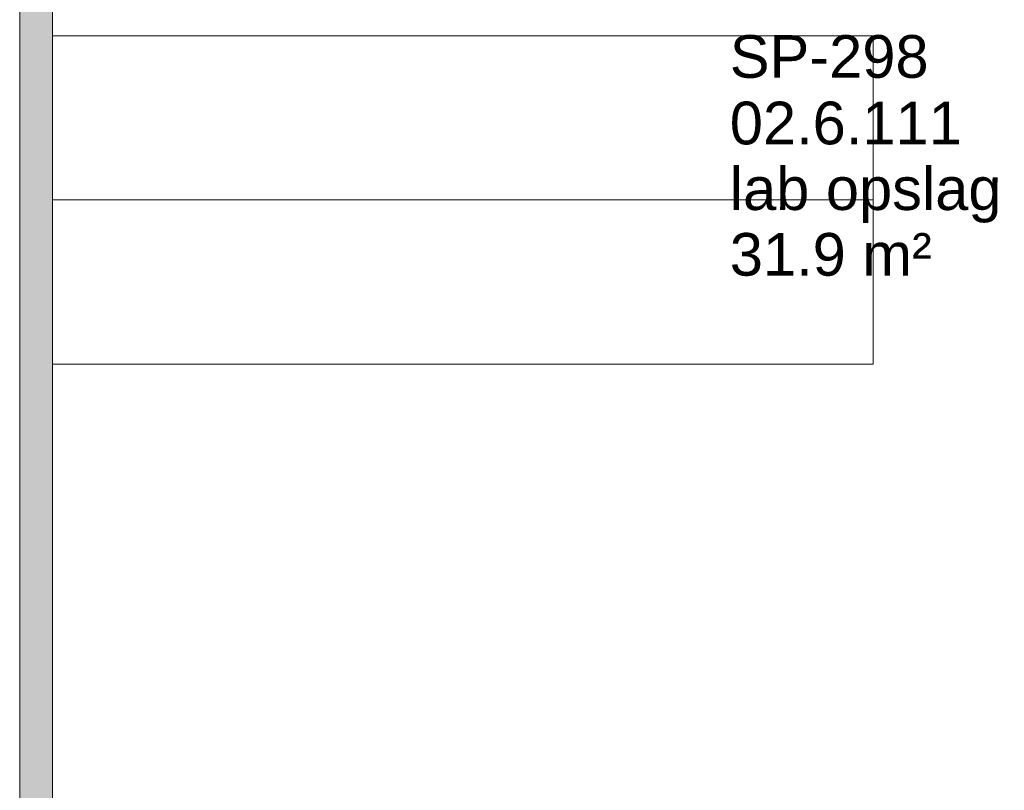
# Model space of a CAD drawing. Header units: millimetres. Extents: x -281 to 121694, y -16481 to 65128.
# Tile 124 of 256: x 17860 to 20860, y 33927 to 36274. Entities that reach past the tile are written whole.
import ezdxf

# ---------------------------------------------------------------- set-up
doc = ezdxf.new("R2010")
doc.units = ezdxf.units.MM
doc.linetypes.add('NLRS_Dash-0_6mm_Space-0_6mm_cpz', pattern=[1.2, 0.6, -0.6])
for name, color, linetype, lineweight in [('A--A2__Ruwbouw', 8, 'Continuous', 5), ('A--L21__Buitenwanden', 3, 'Continuous', 5), ('A--L8__LosseInventaris', 1, 'Continuous', 5), ('A--TR9__AlgVoorz', 1, 'Continuous', 5), ('Specialty Equipment', 1, 'Continuous', 5)]:
    doc.layers.add(name, color=color, linetype=linetype, lineweight=lineweight)
doc.styles.add('Arial_1', font='arial.ttf', dxfattribs={"height": 130})

# ---------------------------------------------------------------- blocks, each defined once
blk = doc.blocks.new('NLRS_82_SE_LB_laboratorium apparaat space reservation_gen_cpz - lab apparaat_vloerniveau-57701612-L_80_ 13')
at = {"layer": 'A--L8__LosseInventaris', "linetype": 'NLRS_Dash-0_6mm_Space-0_6mm_cpz'}
for p, q in [((-1250, 250), (1250, 250)), ((-1250, 250), (-1250, -250)), ((1250, 250), (1250, -250)), ((-1250, -250), (1250, -250))]:
    blk.add_line(p, q, dxfattribs=at)
at = {"layer": 'Specialty Equipment'}
for p, q in [((1250, 250), (-1250, 250)), ((-1250, 250), (-1250, -250)), ((1250, -250), (1250, 250)), ((-1250, -250), (1250, -250))]:
    blk.add_line(p, q, dxfattribs=at)
blk = doc.blocks.new('NLRS_82_SE_LB_laboratorium apparaat space reservation_gen_cpz - lab apparaat_vloerniveau-57701614-L_80_ 13')
at = {"layer": 'A--L8__LosseInventaris', "linetype": 'NLRS_Dash-0_6mm_Space-0_6mm_cpz'}
for p, q in [((-1250, 250), (1250, 250)), ((-1250, 250), (-1250, -250)), ((1250, 250), (1250, -250)), ((-1250, -250), (1250, -250))]:
    blk.add_line(p, q, dxfattribs=at)
at = {"layer": 'Specialty Equipment'}
for p, q in [((1250, 250), (-1250, 250)), ((-1250, 250), (-1250, -250)), ((1250, -250), (1250, 250)), ((-1250, -250), (1250, -250))]:
    blk.add_line(p, q, dxfattribs=at)

msp = doc.modelspace()

# ---------------------------------------------------------------- hatches: boundary and pattern name
at = {"layer": 'A--A2__Ruwbouw'}
h = msp.add_hatch(color=256, dxfattribs=at)
h.paths.add_polyline_path([(17938.6, 30525), (17960, 30525), (17960, 38375), (17860, 38375), (17860, 30525)])
h.paths.add_polyline_path([(17860, 39875), (17960, 39875), (17960, 43475), (17860, 43475), (17860, 40251.8)])

# ---------------------------------------------------------------- linework, layer by layer
at = {"layer": 'A--L21__Buitenwanden'}
for p, q in [((17860, 38375), (17860, 32850)), ((17960, 33728), (17960, 37672))]:
    msp.add_line(p, q, dxfattribs=at)

# ---------------------------------------------------------------- block references
at = {"layer": 'A--L8__LosseInventaris', "linetype": 'NLRS_Dash-0_6mm_Space-0_6mm_cpz'}
for name, p in [('NLRS_82_SE_LB_laboratorium apparaat space reservation_gen_cpz - lab apparaat_vloerniveau-57701614-L_80_ 13', (19210, 35975)), ('NLRS_82_SE_LB_laboratorium apparaat space reservation_gen_cpz - lab apparaat_vloerniveau-57701612-L_80_ 13', (19210, 35475))]:
    msp.add_blockref(name, p, dxfattribs=at)

# ---------------------------------------------------------------- texts
at = {"layer": 'A--TR9__AlgVoorz', "char_height": 130, "attachment_point": 1, "style": 'Arial_1'}
for s, insert, width in [('SP-298', (20023.6, 36227.1), 713.502), ('02.6.111', (20023.6, 36024.4), 849.789), ('lab opslag', (20023.6, 35824.4), 994.092), ('31.9 m²', (20023.6, 35624.4), 737.552)]:
    msp.add_mtext(s, dxfattribs=dict(at, insert=insert, width=width))

doc.saveas('drawing.dxf')
